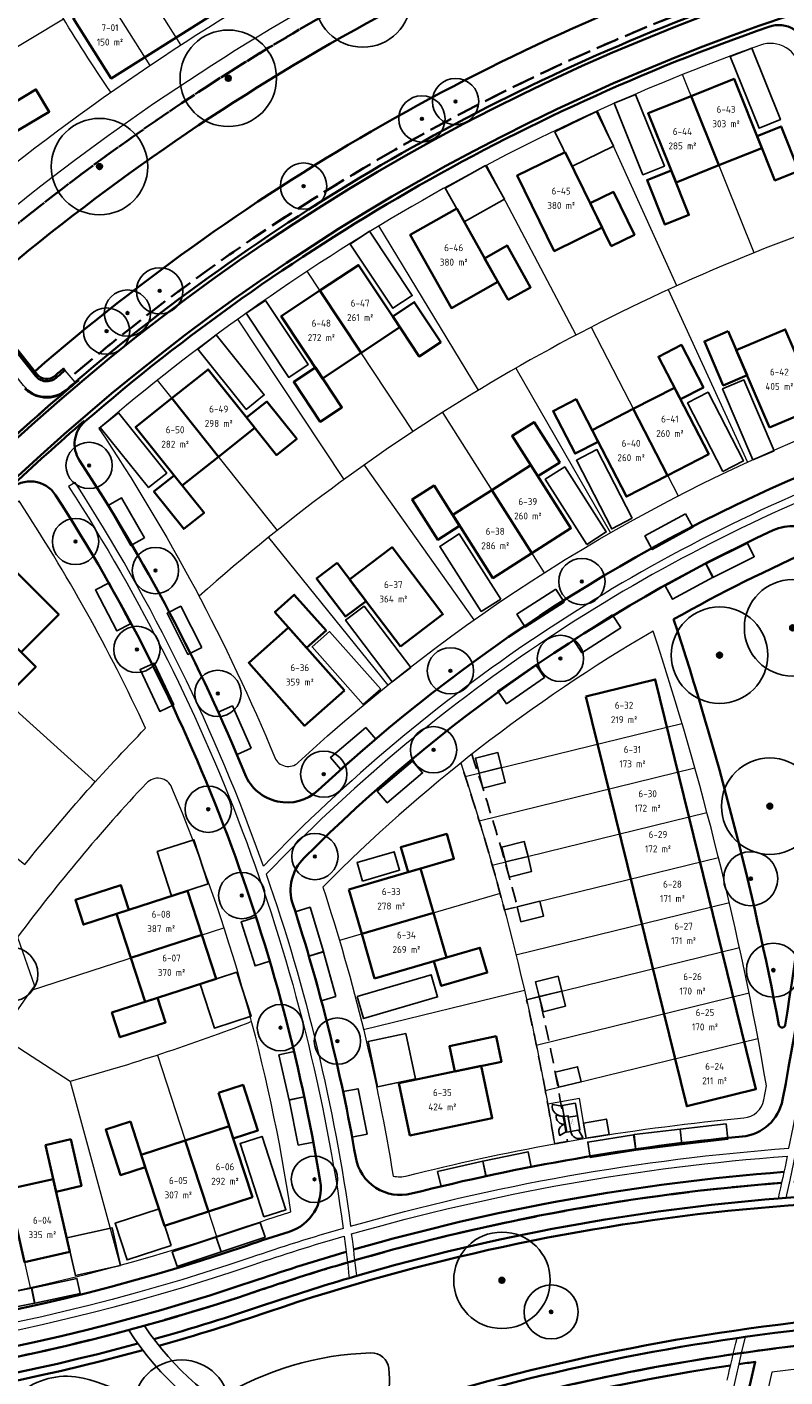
# Model space of a CAD drawing. Extents: x 168179 to 170299, y 448694 to 449599.
# Tile 26 of 32: x 168526 to 168624, y 449308 to 449483. Entities that reach past the tile are written whole.
import ezdxf
from ezdxf.enums import TextEntityAlignment as Align

# ---------------------------------------------------------------- set-up
doc = ezdxf.new("R2010")
doc.units = 0
for name, pattern in [('NLCS-HIDDEN', [4, 2, -2]), ('Stippelfijn', [3, 2, -1]), ('VH-RIJWIELPADBAND', [20, 8, -2, 2, -2, 0, -2, 2, -2])]:
    doc.linetypes.add(name, pattern=pattern)
doc.layers.get('0').update_dxf_attribs({"lineweight": 0})
for name, color, linetype, lineweight in [('N-WE-KG-GRENS_SECTIE-G', 210, 'NLCS-HIDDEN', 35), ('N-WE-VH-VERHARDING_ASFALT_ROOD-G', 10, 'Continuous', 35), ('N04-WE-VH-GOOT-O', 170, 'Continuous', 18), ('N04-WE-VH-KANTOPSLUITING_ACHTERKANTBAND-G', 50, 'Continuous', 35), ('N06-WE-VH-GOOT-O', 170, 'Continuous', 18), ('N06-WE-VH-KANTOPSLUITING_ACHTERKANTBAND-G', 50, 'Continuous', 35), ('N06-WE-VH-VERHARDING-G', 252, 'Continuous', 35), ('N08-WE-VH-KANTOPSLUITING_RIJWIELPADBAND_120X250-G', 253, 'VH-RIJWIELPADBAND', 35), ('N4-WE-OG-TERREIN_GROEN-G', 7, 'Continuous', 25), ('N4-WE-OG-WEG_VOETPAD-G', 7, 'Continuous', 25), ('N6-WE-OG-BEBOUWING_SCHUUR-G', 7, 'Continuous', 25), ('N6-WE-OG-KADASTRAAL_KAVELNUMMER-T18', 7, 'Continuous', 18), ('N6-WE-OG-TOPOGRAFIE_BEBOUWING_TRAFOHUISJE-G', 7, 'Continuous', 25), ('N6-WE-OG-WEG_PARKEERPLAATS_OPENBAAR-G', 253, 'Continuous', 25), ('N6-WE-OG-WEG_PARKEERPLAATS_PRIVE-G', 253, 'Continuous', 25), ('N7-PV-GR-BOOM-S', 90, 'Continuous', 25), ('N7-WE-KG-GRENS_KADASTRAAL-G', 150, 'Continuous', 13), ('N7-WE-OG-KADASTRAAL_KAVELNUMMER-T18', 7, 'Continuous', 18), ('N7-WE-VH-KANTOPSLUITING_ACHTERKANTBAND-G', 50, 'Continuous', 13), ('N8-WE-KW-KUNSTWERK_BRUG_WEGVERKEERSBRUG-G', 170, 'Continuous', 35), ('N8-WE-OG-KADASTRAAL_KAVELNUMMER-T18', 7, 'Continuous', 18), ('N8-WE-OG-KADASTRAAL_KAVELOPPERVLAK-T18', 10, 'Continuous', 18), ('N8-WE-VH-KANTOPSLUITING_ACHTERKANTBAND-G', 50, 'Continuous', 13), ('N8-WE-WH-WATERLIJN-G', 150, 'Continuous', 35)]:
    doc.layers.add(name, color=color, linetype=linetype, lineweight=lineweight)
for name, color, linetype, lineweight, true_color in [('N04-WE-KG-KADASTRAAL-O', 150, 'Continuous', 18, 0x007fff), ('N06-WE-KG-KADASTRAAL-O', 150, 'Continuous', 18, 0x007fff), ('N06-WE-OG-WEG_VOETPAD_ACHTERPAD-G', 6, 'Stippelfijn', 25, 0xff00ff), ('N4-PV-GR-BOOM-S', 3, 'Continuous', 25, 0x00ff00), ('N6-PV-GR-BOOM-S', 3, 'Continuous', 25, 0x00ff00), ('N6-WE-KG-GRENS_KADASTRAAL-G', 150, 'Continuous', 18, 0x007fff), ('N6-WE-KG-KADASTRAAL_BEBOUWING-G', 1, 'Continuous', 35, 0xff0000), ('N7-WE-KG-KADASTRAAL-O', 150, 'Continuous', 18, 0x007fff), ('N7-WE-KG-KADASTRAAL_BEBOUWING-G', 1, 'Continuous', 35, 0xff0000)]:
    doc.layers.add(name, color=color, linetype=linetype, lineweight=lineweight, true_color=true_color)
doc.styles.add('NLCS-ISO-M1000-T18', font='NLCS-ISO.ttf', dxfattribs={"height": 1.8})
doc.styles.get("Standard").update_dxf_attribs({"font": 'iso.shx'})

# ---------------------------------------------------------------- blocks, each defined once
blk = doc.blocks.new('an-bb-sn-opp')
at = {"layer": 'N8-WE-OG-KADASTRAAL_KAVELNUMMER-T18', "style": 'NLCS-ISO-M1000-T18'}
blk.add_attdef('NUMMER', text='', height=1.8, dxfattribs=at).set_placement((0, 1.87), align=Align.MIDDLE)
at = {"layer": 'N8-WE-OG-KADASTRAAL_KAVELOPPERVLAK-T18', "style": 'NLCS-ISO-M1000-T18'}
blk.add_attdef('OPPERVLAK', text='', height=1.8, dxfattribs=at).set_placement((0, -1.87), align=Align.MIDDLE)
blk = doc.blocks.new('SGR-BOOM_01')
at = {"ltscale": 0.1}
h = blk.add_hatch(color=256, dxfattribs=at)
edge = h.paths.add_edge_path()
edge.add_arc((0, 0), 0.15, 0, 360)
for radius in [2.5, 0.045]:
    blk.add_circle((0, 0), radius)
blk.add_circle((0, 0), 0.15, dxfattribs=at)

msp = doc.modelspace()

# ---------------------------------------------------------------- linework, layer by layer
at = {"layer": 'N-WE-KG-GRENS_SECTIE-G', "flags": 128}
for points in [[(168697.42, 449523.48), (168699.9, 449568.34), (168627.4, 449571.66), (168627.31, 449569.51), (168615.17, 449569.66), (168607.36, 449568.14), (168475.91, 449573.78), (168460.88, 449574.42), (168420.22, 449576.17), (168413.8, 449577.83), (168412.86, 449577.85), (168392.94, 449578.66), (168374.12, 449579.43), (168374.36, 449581.94), (168371.89, 449582.02), (168370.03, 449582.07), (168349.92, 449582.78), (168344.26, 449583.02), (168344.3, 449583.9), (168325.22, 449584.67), (168314.7, 449585.24), (168314.63, 449583.99), (168301.32, 449583.84), (168298.45, 449535.35), (168298.21, 449531.38), (168299.46, 449531.32), (168299.09, 449528.37), (168297.45, 449528.25), (168296.15, 449526.28), (168290.42, 449467.99), (168282.87, 449426.34), (168281.4, 449421.36), (168278.4, 449358.95), (168281.05, 449358.72), (168281.03, 449328.58), (168280.74, 449316.47), (168283.27, 449316.34), (168283.4, 449320.07, -0.008112), (168314.09, 449318.2), (168314.09, 449318.32, -0.002738), (168324.29, 449317.48), (168324.28, 449317.36, -0.009935), (168361.71, 449313.31, -0.022016), (168410.95, 449304.52, 0.018736), (168405.93, 449281.88), (168418.37, 449279.6, -0.018927), (168423.27, 449301.61), (168424.38, 449301.33), (168426.17, 449307.81), (168425.05, 449308.09, -0.134676), (168507.05, 449442.69), (168505.99, 449443.81, -0.011255), (168516, 449452.84), (168517.94, 449454.35), (168518.87, 449453.25, -0.097374), (168619.26, 449509.21), (168619.48, 449508.07), (168625.82, 449510.06), (168625.93, 449510.09), (168625.69, 449511.22, -0.061305)], [(168697.42, 449523.48, 0.061305), (168625.69, 449511.22), (168625.93, 449510.09), (168625.82, 449510.06), (168619.48, 449508.07), (168619.26, 449509.21, 0.097374), (168518.87, 449453.25), (168517.94, 449454.35), (168516, 449452.84, 0.011255), (168505.99, 449443.81), (168507.05, 449442.69, 0.134676), (168425.05, 449308.09), (168426.17, 449307.81), (168424.38, 449301.33), (168423.27, 449301.61, 0.086527), (168414.66, 449199.64), (168413.11, 449199.5, 0.01336), (168414.95, 449183.61), (168416.49, 449183.83, 0.06257), (168436.07, 449112.19, -0.030357), (168460.72, 449040.48, -0.062919), (168475.75, 448937.32), (168474.2, 448937.29, -0.009415), (168474.2, 448921.69), (168475.75, 448921.66, -0.05401), (168464.45, 448832.8, 0.032968), (168455.08, 448777.73), (168453.38, 448761.24), (168481.27, 448758.33), (168493.77, 448890.3, 0.090314), (168479.7, 449045.74, 0.030357), (168454.27, 449119.72, -0.061192), (168436.21, 449185.1), (168437.15, 449185.24), (168435.21, 449201.7), (168434.26, 449201.62, -0.084578), (168441.84, 449294.75), (168442.76, 449294.52, -0.008125), (168446.11, 449306.59), (168445.23, 449306.85, -0.12909), (168519.31, 449427.16), (168519.95, 449426.48, -0.015422), (168532.35, 449437.58), (168531.72, 449438.32, -0.091735), (168619.61, 449488.54), (168619.92, 449487.64, -0.011125), (168631.73, 449491.47), (168631.45, 449492.38, -0.059389), (168696.32, 449503.7)], [(168696.32, 449503.7, 0.059389), (168631.45, 449492.38), (168631.73, 449491.47, 0.011125), (168619.92, 449487.64), (168619.61, 449488.54, 0.091735), (168531.72, 449438.32), (168532.35, 449437.58, 0.015422), (168519.95, 449426.48), (168519.31, 449427.16, 0.12909), (168445.23, 449306.85), (168446.11, 449306.59, 0.008125), (168442.76, 449294.52), (168441.84, 449294.75, 0.017206), (168437.75, 449276.05), (168445.08, 449274.71, -0.029125), (168452.55, 449305.33, 0.095354), (168556.03, 449319.67, -0.120793), (168686.78, 449331.13)], [(168686.78, 449331.13, 0.120793), (168556.03, 449319.67, -0.095354), (168452.55, 449305.33, 0.029125), (168445.08, 449274.71, 0.01497), (168442.64, 449258.69, 0.087848), (168535.02, 449285.65, -0.141513), (168685.76, 449312.78)]]:
    msp.add_lwpolyline(points, format="xyb", close=True, dxfattribs=at)
at = {"layer": 'N-WE-KG-GRENS_SECTIE-G'}
msp.add_lwpolyline([(168685.76, 449312.78), (168669.55, 449019.54, -0.099335), (168562.46, 449036.57, 0.071724), (168485.34, 449053.2, -0.015524), (168492.35, 449025.86), (168485.08, 449024.24, 0.012724), (168479.7, 449045.74, 0.030357), (168454.27, 449119.72, -0.061192), (168436.21, 449185.1), (168437.15, 449185.24), (168435.21, 449201.7), (168434.26, 449201.62, -0.067274), (168437.75, 449276.05), (168445.08, 449274.71, 0.01497), (168442.64, 449258.69, 0.087848), (168535.02, 449285.65, -0.141513)], format="xyb", close=True, dxfattribs=at)
at = {"layer": 'N-WE-VH-VERHARDING_ASFALT_ROOD-G', "flags": 128}
msp.add_lwpolyline([(168179.09, 449328.77), (168283.58, 449324.29, -0.02075), (168362.26, 449317.5, -0.028118), (168425.5, 449305.4), (168442.32, 449300.92), (168444.72, 449300.28, -0.251205), (168625.76, 449489.19), (168621.81, 449509.18, 0.015854), (168619.41, 449519.93), (168622.9, 449520.81, -0.006697), (168625.43, 449509.97), (168629.31, 449490.31, -0.062019), (168696.65, 449502.37), (168696.44, 449498.65, 0.516768), (168458.94, 449121.65, -0.030357), (168484.57, 449047.09, -0.090321), (168498.8, 448889.84)], format="xyb", dxfattribs=at)
at = {"layer": 'N04-WE-KG-KADASTRAAL-O'}
msp.add_lwpolyline([(168677.66, 449292.02, 0.012535), (168678.91, 449310.39, 0.052161), (168622.12, 449308.96, 0.04373), (168611.75, 449235.5, 0.02587), (168611.75, 449192.07, -0.005353), (168612.17, 449183.04), (168626.19, 449181.55), (168626.67, 449193.08), (168627.36, 449209.22), (168642.23, 449208.49), (168673.14, 449206.97, 0.001728), (168674.85, 449238.06), (168677.66, 449292.04)], format="xyb", dxfattribs=at)
at = {"layer": 'N04-WE-VH-GOOT-O'}
msp.add_lwpolyline([(168616.35, 449307.94, -0.003248), (168617.62, 449313.39), (168618.68, 449313.54, 0.07387), (168607.5, 449187.86, -0.00967)], format="xyb", dxfattribs=at)
at = {"layer": 'N04-WE-VH-KANTOPSLUITING_ACHTERKANTBAND-G', "flags": 128}
for points in [[(168618.19, 449311.45, -0.061455), (168685.76, 449312.78)], [(168522.44, 449279.82, 0.012564), (168535.02, 449285.65, -0.078387), (168617.12, 449311.3)], [(168522.88, 449278.5, 0.012675), (168535.63, 449284.41, -0.07789), (168616.79, 449309.85)], [(168617.85, 449310.01, -0.001972), (168619.99, 449310.31, 0.072203), (168609.51, 449187.98, -0.00967), (168609.98, 449176.29, -0.088864), (168586.91, 449030.81, -0.00185), (168584.96, 449031.34)]]:
    msp.add_lwpolyline(points, format="xyb", dxfattribs=at)
at = {"layer": 'N06-WE-KG-KADASTRAAL-O', "flags": 128}
for points in [[(168625.81, 449477.87, 0.474287), (168620.65, 449481, 0.092262), (168534.96, 449431.29, -0.049728), (168557.74, 449388.66, 0.523178), (168560.79, 449388, -0.092848), (168629.64, 449431.51, 0.02833)], [(168515.96, 449342.86), (168508.77, 449341.65), (168505.38, 449341.09), (168502.38, 449342.77), (168496.67, 449345.96, -0.041286), (168519.31, 449379.61), (168525.36, 449374.77, -0.0248), (168541.01, 449392.45, 0.036747), (168524.61, 449421.92, 0.116802), (168456.54, 449317.34, 0.509835), (168459.19, 449313.46, 0.089517), (168553.33, 449327.62, -0.006019), (168559.83, 449329.74, 0.062382), (168544.42, 449384.74, 0.543503), (168541.12, 449385.33, 0.027927), (168524.41, 449365.36), (168526.6, 449359.04, 0.021271), (168515.96, 449342.86)]]:
    msp.add_lwpolyline(points, format="xyb", close=True, dxfattribs=at)
msp.add_lwpolyline([(168598.08, 449339.29, -0.018127), (168618.52, 449341.93, 0.334012), (168621.1, 449344.28, 0.001121), (168621.44, 449346.08, 0.036916), (168606.76, 449405.04, 0.065553), (168563.96, 449371.86, -0.039634), (168573.07, 449334.4, 0.117541), (168574.88, 449334.42, -0.017195), (168593.99, 449338.58, -0.017195)], format="xyb", dxfattribs=at)
msp.add_lwpolyline([(168593.99, 449338.59), (168598.08, 449339.29), (168597.2, 449344.43), (168593.11, 449343.73)], close=True, dxfattribs=at)
at = {"layer": 'N06-WE-OG-WEG_VOETPAD_ACHTERPAD-G', "flags": 128}
msp.add_lwpolyline([(168583.26, 449389.07, -0.015818), (168589.16, 449369.3), (168587.5, 449368.9, 0.015319), (168581.84, 449387.94, 0.015319)], format="xyb", dxfattribs=at)
msp.add_lwpolyline([(168593.99, 449338.58, -0.001495), (168595.66, 449338.87, 0.014667), (168592.01, 449357.65), (168590.36, 449357.24, -0.01466)], format="xyb", close=True, dxfattribs=at)
at = {"layer": 'N06-WE-VH-GOOT-O'}
msp.add_lwpolyline([(168456.24, 449308.56, 0.092107), (168554.94, 449322.89, -0.011082), (168566.73, 449326.61, -0.005796), (168567.38, 449321.17), (168568.36, 449321.46, 0.005767), (168567.7, 449326.89, -0.051504), (168624.13, 449336.98, -0.00341), (168622.95, 449331.48), (168623.99, 449331.56, 0.090838), (168629.45, 449480.65), (168628.46, 449480.51, -0.033225), (168632.74, 449425.85, 0.108405), (168556.27, 449374.57, 0.05859), (168531.89, 449424.31), (168531.04, 449423.77, -0.109832), (168566.6, 449327.61, 0.011218), (168554.62, 449323.83, -0.092107), (168456.28, 449309.56)], format="xyb", close=True, dxfattribs=at)
at = {"layer": 'N06-WE-VH-GOOT-O', "flags": 128}
msp.add_lwpolyline([(168567.57, 449327.89, -0.051628), (168624.34, 449338, 0.052923), (168632.75, 449424.78, 0.108555), (168556.64, 449373.51, -0.049573)], format="xyb", close=True, dxfattribs=at)
at = {"layer": 'N06-WE-VH-KANTOPSLUITING_ACHTERKANTBAND-G', "flags": 128}
for points in [[(168619.88, 449487.75, 0.090985), (168533.04, 449438.32), (168532.27, 449437.67)], [(168623.7, 449334.93, 0.051257), (168567.96, 449324.86)], [(168623.4, 449333.52, 0.051089), (168568.13, 449323.48)], [(168566.99, 449324.58, 0.010794), (168555.59, 449320.98, -0.096182), (168451.72, 449306.75, 0.344725), (168450.83, 449306.13, 0.02937), (168443.23, 449275.05, 0.02937)], [(168567.16, 449323.19, 0.010585), (168556.03, 449319.67, -0.095354), (168452.55, 449305.33, 0.029125), (168445.08, 449274.71, 0.029125)]]:
    msp.add_lwpolyline(points, format="xyb", dxfattribs=at)
for points in [[(168626.86, 449480.28, -0.030657), (168631.05, 449430.05, -0.309726), (168628.65, 449426.38, 0.090222), (168563.36, 449384.4, -0.524755), (168553.9, 449386.47, 0.048177), (168532.45, 449427.15, -0.376371), (168533.15, 449432.21, -0.094662), (168621.74, 449483.38, -0.471152)], [(168559.61, 449327.18, 0.005154), (168554.1, 449325.37, -0.090837), (168457.7, 449311.13, -0.506128), (168454.18, 449316.29, -0.11859), (168523.41, 449423.38, -0.470367), (168529.35, 449422.67, -0.102843), (168563.63, 449333.74, -0.372573)], [(168575.46, 449332.12, -0.038595), (168618.3, 449339.52, 0.333885), (168623.53, 449344.28, 0.041891), (168630.67, 449412.65, 0.554468), (168622.31, 449418.11, 0.088245), (168561.51, 449375.61, 0.281841), (168560.08, 449369.64, -0.035399), (168568.23, 449336.81, 0.436587)], [(168609.41, 449406.57, -0.032767), (168623.06, 449353.96, 0.837535), (168623.85, 449353.97, 0.036031), (168629.29, 449412.68, 0.198504), (168628.04, 449415.88, 0.025114)]]:
    msp.add_lwpolyline(points, format="xyb", close=True, dxfattribs=at)
at = {"layer": 'N06-WE-VH-VERHARDING-G'}
for centre, radius, start, end in [((168688.03, 449251.43), 242.66, 130.3793, 133.3639), ((168711.37, 449225.93), 272.73, 130.8256, 133.5901)]:
    msp.add_arc(centre, radius, start, end, dxfattribs=at)
at = {"layer": 'N08-WE-VH-KANTOPSLUITING_RIJWIELPADBAND_120X250-G', "flags": 128}
msp.add_lwpolyline([(168532.35, 449437.58, 0.001813), (168530.82, 449436.28, -0.425248), (168525.08, 449436.82), (168514.64, 449449.92, -0.402178), (168514.9, 449452.68)], format="xyb", dxfattribs=at)
at = {"layer": 'N4-WE-OG-TERREIN_GROEN-G'}
msp.add_lwpolyline([(168569.13, 449299.76, 0.23292), (168572.51, 449309.48, 0.386975), (168570.19, 449311.47, 0.130658), (168550.6, 449305.65, 0.07347), (168550.2, 449305.3)], format="xyb", dxfattribs=at)
msp.add_lwpolyline([(168544.95, 449301.38, 0.139807), (168532.93, 449308.18, 0.223162), (168525.15, 449306.58, 0.262296), (168520.13, 449295.23, 0.386975), (168523.39, 449292.28, 0.13804), (168544.64, 449298.32, 0.470196), (168544.95, 449301.38, 0.139807)], format="xyb", close=True, dxfattribs=at)
at = {"layer": 'N4-WE-OG-WEG_VOETPAD-G', "flags": 128}
for points in [[(168562.23, 449297.33, 0.087963), (168555.82, 449301.96, -0.133909), (168540.85, 449314.99, -0.133909)], [(168560.16, 449296.56, 0.077135), (168554.95, 449300.16, -0.138173), (168538.82, 449314.43, -0.138173)]]:
    msp.add_lwpolyline(points, format="xyb", dxfattribs=at)
at = {"layer": 'N6-WE-KG-GRENS_KADASTRAAL-G', "flags": 128}
for points in [[(168619.83, 449454.08), (168610.56, 449477.19)], [(168609.81, 449449.8), (168599.53, 449472.48)], [(168596.77, 449443.41), (168585.16, 449465.44)], [(168584.12, 449436.26), (168571.23, 449457.57)], [(168575.69, 449430.92), (168561.94, 449451.68)], [(168608.71, 449449.3), (168618.99, 449426.94)], [(168566.73, 449424.7), (168552.95, 449445.47)], [(168598.72, 449444.43), (168610, 449422.56)], [(168558.08, 449418.09), (168542.54, 449437.57)], [(168588.97, 449439.12), (168601.22, 449417.78)], [(168579.46, 449433.37), (168592.66, 449412.61)], [(168569.31, 449426.55), (168583.53, 449406.48)], [(168556.91, 449417.17), (168572.37, 449398.03)], [(168534.48, 449385.49), (168510.34, 449407.26)], [(168582.42, 449386.18), (168610.49, 449393.08)], [(168584.22, 449380.45), (168612.15, 449387.3)], [(168585.92, 449374.69), (168613.73, 449381.51)], [(168587.5, 449368.9), (168615.22, 449375.7)], [(168586.94, 449371.02), (168566.12, 449364.94)], [(168588.99, 449363.08), (168616.63, 449369.87)], [(168526.21, 449358.5), (168551.16, 449366.59)], [(168590.36, 449357.24), (168617.95, 449364.01)], [(168590.09, 449358.43), (168569.25, 449353.36)], [(168591.62, 449351.37), (168619.18, 449358.14)], [(168592.78, 449345.48), (168620.33, 449352.24)], [(168542.54, 449350.06), (168550.2, 449326.58)], [(168519.57, 449348.7), (168526.07, 449319.93)], [(168531.22, 449346.67), (168537.73, 449322.84)]]:
    msp.add_lwpolyline(points, dxfattribs=at)
for points in [[(168628.17, 449457.25, 0.095796), (168547.93, 449409.56, 0.095796)], [(168581.84, 449387.94, -0.039247), (168593.99, 449338.58, -12.92143)], [(168554.74, 449354.41, -0.025466), (168531.22, 449346.67), (168522.09, 449352.55)]]:
    msp.add_lwpolyline(points, format="xyb", dxfattribs=at)
at = {"layer": 'N6-WE-KG-KADASTRAAL_BEBOUWING-G', "flags": 128}
for points in [[(168611.68, 449474.4), (168617.25, 449476.64), (168620.85, 449467.66), (168615.28, 449465.42)], [(168611.68, 449474.4), (168606.11, 449472.17), (168609.72, 449463.19), (168615.28, 449465.42)], [(168620.23, 449469.21), (168623.34, 449470.46), (168625.65, 449464.71), (168622.54, 449463.46)], [(168595.35, 449467.13), (168589.15, 449464.1), (168593.95, 449454.31), (168600.15, 449457.34)], [(168609.09, 449464.75), (168605.97, 449463.5), (168608.28, 449457.74), (168611.4, 449458.99)], [(168601.33, 449454.94), (168604.34, 449456.42), (168601.61, 449461.98), (168598.6, 449460.51)], [(168581.31, 449459.8), (168575.29, 449456.42), (168580.63, 449446.92), (168586.65, 449450.3)], [(168587.96, 449447.96), (168590.89, 449449.6), (168587.85, 449455.01), (168584.92, 449453.36)], [(168563.6, 449449.18), (168568.6, 449452.49), (168573.94, 449444.42), (168568.94, 449441.11)], [(168563.6, 449449.18), (168558.59, 449445.87), (168563.94, 449437.8), (168568.94, 449441.11)], [(168573.02, 449445.82), (168575.82, 449447.68), (168579.24, 449442.51), (168576.44, 449440.65)], [(168616.48, 449443.9), (168613.39, 449442.59), (168615.83, 449436.88), (168618.92, 449438.2)], [(168621.81, 449431.42), (168628.16, 449434.12), (168623.88, 449444.15), (168617.53, 449441.44)], [(168610.29, 449435.09), (168613.27, 449436.63), (168610.43, 449442.14), (168607.45, 449440.6)], [(168544.41, 449435.22), (168549.1, 449438.96), (168555.14, 449431.4), (168550.45, 449427.65)], [(168563.01, 449439.2), (168560.21, 449437.34), (168563.63, 449432.17), (168566.43, 449434.03)], [(168608.62, 449425.23), (168613.96, 449427.98), (168609.52, 449436.58), (168604.19, 449433.83)], [(168544.41, 449435.22), (168539.72, 449431.48), (168545.76, 449423.91), (168550.45, 449427.65)], [(168554.09, 449432.71), (168556.72, 449434.8), (168560.58, 449429.96), (168557.96, 449427.86)], [(168599.62, 449429.59), (168596.64, 449428.05), (168593.8, 449433.56), (168596.78, 449435.1)], [(168608.62, 449425.23), (168603.29, 449422.48), (168598.85, 449431.09), (168604.19, 449433.83)], [(168591.82, 449425.11), (168594.65, 449426.91), (168591.33, 449432.14), (168588.49, 449430.34)], [(168591.05, 449415.14), (168596.11, 449418.36), (168590.92, 449426.53), (168585.85, 449423.31)], [(168544.71, 449425.23), (168542.09, 449423.13), (168545.95, 449418.28), (168548.58, 449420.38)], [(168581.69, 449418.67), (168578.86, 449416.87), (168575.53, 449422.1), (168578.37, 449423.9)], [(168591.05, 449415.14), (168585.99, 449411.92), (168580.79, 449420.09), (168585.85, 449423.31)], [(168522.04, 449414.88), (168529.75, 449407.18), (168524.88, 449402.3), (168517.17, 449410)], [(168574.03, 449403.05), (168579.53, 449407.22), (168572.94, 449415.91), (168567.44, 449411.74)], [(168565.83, 449413.88), (168563.15, 449411.85), (168566.89, 449406.91), (168569.57, 449408.94)], [(168561.87, 449402.87), (168564.38, 449405.1), (168560.27, 449409.74), (168557.76, 449407.51)], [(168520.01, 449402.41), (168522.39, 449404.79), (168526.77, 449400.41), (168524.4, 449398.03)], [(168566.77, 449397.35), (168559.54, 449405.51), (168554.37, 449400.93), (168561.61, 449392.77)], [(168598.05, 449396.56), (168611.1, 449343.44), (168620.08, 449345.64), (168607.04, 449398.77)], [(168575, 449373.78), (168580.95, 449375.52), (168580.01, 449378.74), (168574.06, 449377.01)], [(168567.32, 449371.54), (168576.61, 449374.25), (168578.29, 449368.5), (168569, 449365.78)], [(168538.85, 449368.91), (168537.81, 449372.1), (168531.91, 449370.19), (168532.95, 449366.99)], [(168546.45, 449371.38), (168548.31, 449365.67), (168539.1, 449362.68), (168537.25, 449368.39)], [(168570.68, 449360.02), (168579.98, 449362.74), (168578.29, 449368.5), (168569, 449365.78)], [(168550.16, 449359.96), (168548.31, 449365.67), (168539.1, 449362.68), (168540.95, 449356.97)], [(168578.36, 449362.26), (168584.31, 449364), (168585.26, 449360.78), (168579.3, 449359.04)], [(168542.55, 449357.49), (168543.59, 449354.3), (168537.69, 449352.38), (168536.65, 449355.58)], [(168581.05, 449347.95), (168587.11, 449349.22), (168586.42, 449352.51), (168580.36, 449351.23)], [(168573.83, 449346.43), (168584.49, 449348.67), (168585.91, 449341.92), (168575.25, 449339.67)], [(168550.44, 449345.17), (168553.64, 449346.21), (168555.56, 449340.32), (168552.37, 449339.28)], [(168539.04, 449341.45), (168535.84, 449340.41), (168537.77, 449334.51), (168540.96, 449335.55)], [(168546.14, 449339.01), (168551.85, 449340.88), (168554.85, 449331.67), (168549.15, 449329.81)], [(168531.32, 449339.16), (168528.05, 449338.42), (168529.41, 449332.37), (168532.69, 449333.11)], [(168546.14, 449339.01), (168540.44, 449337.15), (168543.44, 449327.95), (168549.15, 449329.81)], [(168529.04, 449334.01), (168531.18, 449324.57), (168525.32, 449323.25), (168523.19, 449332.69)]]:
    msp.add_lwpolyline(points, close=True, dxfattribs=at)
at = {"layer": 'N6-WE-OG-BEBOUWING_SCHUUR-G', "flags": 128}
for points in [[(168584.21, 449386.62), (168583.73, 449388.56), (168586.64, 449389.28), (168587.12, 449387.34)], [(168584.68, 449384.68), (168584.21, 449386.62), (168587.12, 449387.34), (168587.6, 449385.4)], [(168587.63, 449375.11), (168587.16, 449377.05), (168590.07, 449377.76), (168590.55, 449375.82)], [(168588.11, 449373.16), (168587.63, 449375.11), (168590.55, 449375.82), (168591.02, 449373.88)], [(168589.63, 449367.36), (168589.16, 449369.3), (168592.07, 449370.02), (168592.55, 449368.08)], [(168592.01, 449357.65), (168591.53, 449359.59), (168594.45, 449360.3), (168594.92, 449358.36)], [(168592.49, 449355.7), (168592.01, 449357.65), (168594.92, 449358.36), (168595.4, 449356.42)], [(168594.53, 449345.91), (168594.06, 449347.85), (168596.97, 449348.57), (168597.45, 449346.63)], [(168598.08, 449339.29), (168597.75, 449341.26), (168600.7, 449341.77), (168601.04, 449339.79)]]:
    msp.add_lwpolyline(points, close=True, dxfattribs=at)
at = {"layer": 'N6-WE-OG-TOPOGRAFIE_BEBOUWING_TRAFOHUISJE-G', "ltscale": 0.05, "flags": 128}
for points in [[(168594.96, 449343.45), (168593.7, 449343.68, 0.52322), (168595.18, 449342.19, 0.52322)], [(168595.2, 449342.08), (168594.2, 449342.27, 0.510916), (168595.36, 449341.15, -0.439499)], [(168595.52, 449340.16), (168594.66, 449339.67, -0.523071), (168595.36, 449341.14, -1.036718)], [(168597.13, 449340.31), (168597.66, 449339.39, -0.52074), (168596.1, 449340.13)]]:
    msp.add_lwpolyline(points, format="xyb", dxfattribs=at)
at = {"layer": 'N6-WE-OG-TOPOGRAFIE_BEBOUWING_TRAFOHUISJE-G', "flags": 128}
msp.add_lwpolyline([(168594.98, 449343.54), (168596.67, 449343.83), (168596.69, 449343.82), (168597.27, 449340.38), (168597.26, 449340.37), (168595.57, 449340.08), (168595.56, 449340.09), (168594.97, 449343.52)], close=True, dxfattribs=at)
for points in [[(168595.21, 449342.13), (168595.73, 449342.22), (168595.76, 449342.01), (168596.96, 449342.22)], [(168595.76, 449342.01), (168596.08, 449340.17)]]:
    msp.add_lwpolyline(points, dxfattribs=at)
at = {"layer": 'N6-WE-OG-WEG_PARKEERPLAATS_OPENBAAR-G', "flags": 128}
for points in [[(168540.85, 449417.12), (168537.87, 449422.33), (168536.14, 449421.34), (168539.11, 449416.13)], [(168610.95, 449420.25), (168605.69, 449417.37), (168606.65, 449415.61), (168611.91, 449418.49)], [(168618.96, 449416.45), (168613.6, 449413.77), (168614.49, 449411.98), (168619.86, 449414.67)], [(168613.59, 449413.78), (168608.32, 449410.92), (168609.27, 449409.16), (168614.54, 449412.03)], [(168539.07, 449405.99), (168536.28, 449411.3), (168534.51, 449410.37), (168537.3, 449405.06)], [(168594.16, 449410.47), (168589.1, 449407.24), (168590.18, 449405.55), (168595.23, 449408.79)], [(168548.28, 449402.93), (168545.56, 449408.27), (168543.78, 449407.36), (168546.5, 449402.02)], [(168601.47, 449407.16), (168596.42, 449403.92), (168597.51, 449402.23), (168602.55, 449405.48)], [(168544.66, 449395.47), (168542.1, 449400.9), (168540.29, 449400.04), (168542.85, 449394.62)], [(168591.56, 449400.68), (168586.63, 449397.26), (168587.77, 449395.62), (168592.7, 449399.03)], [(168554.68, 449389.86), (168552.25, 449395.34), (168550.42, 449394.53), (168552.85, 449389.05)], [(168569.54, 449392.56), (168564.97, 449388.67), (168566.26, 449387.15), (168570.83, 449391.03)], [(168575.59, 449388.19), (168571.02, 449384.3), (168572.31, 449382.78), (168576.88, 449386.66)], [(168564.05, 449363.5), (168562.31, 449369.24), (168560.39, 449368.66), (168562.14, 449362.92)], [(168557.09, 449362.24), (168555.29, 449367.97), (168553.39, 449367.37), (168555.19, 449361.64)], [(168565.67, 449357.67), (168564.07, 449363.45), (168562.14, 449362.92), (168563.74, 449357.13)], [(168561.55, 449344.68), (168560.24, 449350.54), (168558.28, 449350.1), (168559.6, 449344.25)], [(168569.69, 449339.83), (168568.54, 449345.72), (168566.58, 449345.34), (168567.72, 449339.45)], [(168562.74, 449338.8), (168561.55, 449344.68), (168559.59, 449344.29), (168560.78, 449338.41)], [(168598.59, 449336.82), (168604.52, 449337.77), (168604.2, 449339.74), (168598.28, 449338.8)], [(168604.52, 449337.77), (168610.48, 449338.47), (168610.24, 449340.46), (168604.28, 449339.76)], [(168610.48, 449338.47), (168616.43, 449339.17), (168616.2, 449341.16), (168610.24, 449340.46)], [(168579.3, 449333.02), (168585.14, 449334.4), (168584.68, 449336.34), (168578.84, 449334.97)], [(168585.08, 449334.38), (168590.96, 449335.59), (168590.56, 449337.54), (168584.68, 449336.34)], [(168550.79, 449324.57), (168556.48, 449326.47), (168555.85, 449328.37), (168550.16, 449326.47)], [(168545.09, 449322.68), (168550.79, 449324.57), (168550.16, 449326.47), (168544.46, 449324.57)], [(168526.67, 449317.91), (168532.53, 449319.17), (168532.11, 449321.12), (168526.25, 449319.86)], [(168520.71, 449316.74), (168526.6, 449317.9), (168526.21, 449319.86), (168520.32, 449318.7)]]:
    msp.add_lwpolyline(points, close=True, dxfattribs=at)
at = {"layer": 'N6-WE-OG-WEG_PARKEERPLAATS_PRIVE-G', "flags": 128}
for points in [[(168616.74, 449479.51), (168619.53, 449480.62), (168623.25, 449471.34), (168620.47, 449470.23)], [(168604.49, 449474.59), (168601.71, 449473.48), (168605.43, 449464.19), (168608.22, 449465.31)], [(168594.01, 449469.76), (168599.4, 449472.4), (168601.6, 449467.91), (168596.21, 449465.27)], [(168579.81, 449462.44), (168585.04, 449465.38), (168587.49, 449461.02), (168582.26, 449458.08)], [(168567.52, 449455.21), (168570.02, 449456.87), (168575.55, 449448.54), (168573.05, 449446.88)], [(168556.53, 449447.91), (168554.03, 449446.25), (168559.56, 449437.92), (168562.06, 449439.58)], [(168547.79, 449441.58), (168550.13, 449443.45), (168556.38, 449435.65), (168554.04, 449433.77)], [(168619.68, 449427.24), (168622.43, 449428.42), (168618.51, 449437.61), (168615.75, 449436.44)], [(168615.79, 449425.73), (168618.46, 449427.1), (168613.87, 449435.99), (168611.21, 449434.61)], [(168537.49, 449433.32), (168535.14, 449431.45), (168541.4, 449423.64), (168543.74, 449425.52)], [(168604.06, 449419.67), (168601.4, 449418.29), (168596.81, 449427.18), (168599.48, 449428.56)], [(168598.15, 449416.28), (168600.68, 449417.89), (168595.31, 449426.33), (168592.78, 449424.72)], [(168587.01, 449409.19), (168584.48, 449407.58), (168579.11, 449416.02), (168581.64, 449417.63)], [(168572.96, 449398.48), (168575.35, 449400.3), (168569.32, 449408.27), (168566.92, 449406.46)], [(168571.46, 449397.5), (168569.21, 449395.51), (168562.58, 449402.99), (168564.82, 449404.98)], [(168549.12, 449372.28), (168547.27, 449377.99), (168542.52, 449376.45), (168544.37, 449370.74)], [(168569.1, 449372.63), (168568.4, 449375.03), (168573.2, 449376.43), (168573.9, 449374.03)], [(168552.83, 449360.82), (168554.68, 449355.11), (168549.92, 449353.57), (168548.07, 449359.28)], [(168568.4, 449357.69), (168569.24, 449354.81), (168578.84, 449357.61), (168578, 449360.49)], [(168571.07, 449345.96), (168569.83, 449351.83), (168574.72, 449352.86), (168575.96, 449346.99)], [(168556.34, 449329.09), (168559.19, 449330.02), (168556.09, 449339.53), (168553.24, 449338.6)], [(168544.3, 449325.38), (168538.6, 449323.52), (168537.05, 449328.27), (168542.75, 449330.13)], [(168537.76, 449322.81), (168531.91, 449321.49), (168530.81, 449326.37), (168536.66, 449327.69)]]:
    msp.add_lwpolyline(points, close=True, dxfattribs=at)
at = {"layer": 'N7-WE-KG-GRENS_KADASTRAAL-G', "flags": 128}
for points in [[(168545.59, 449481.02), (168532.52, 449501.75)], [(168541.59, 449478.37), (168528.51, 449499.11)], [(168508.96, 449471.52), (168530.38, 449484.4)]]:
    msp.add_lwpolyline(points, dxfattribs=at)
msp.add_lwpolyline([(168536.52, 449474.89, -0.032868), (168523.95, 449495.99, -0.032868)], format="xyb", dxfattribs=at)
at = {"layer": 'N7-WE-KG-KADASTRAAL-O', "flags": 128}
msp.add_lwpolyline([(168522.21, 449494.78, -0.037469), (168511.24, 449520.85), (168511.24, 449520.85), (168489.42, 449513.88, 0.071886), (168516.64, 449459.67, -0.096552), (168618.68, 449515.7, 0.023633), (168607.97, 449552.92), (168479.62, 449559.56, 0.04934), (168487.9, 449518.64), (168509.72, 449525.61, -0.008181), (168508, 449531.56), (168574.72, 449528.1), (168574.55, 449524.83, 0.045999)], format="xyb", close=True, dxfattribs=at)
at = {"layer": 'N7-WE-KG-KADASTRAAL_BEBOUWING-G', "flags": 128}
for points in [[(168556.58, 449500.25), (168561.51, 449492.43), (168536.56, 449476.69), (168531.63, 449484.51)], [(168521.49, 449472.05), (168526.8, 449475.25), (168528.53, 449472.37), (168523.22, 449469.18)]]:
    msp.add_lwpolyline(points, close=True, dxfattribs=at)
at = {"layer": 'N7-WE-VH-KANTOPSLUITING_ACHTERKANTBAND-G', "flags": 128}
msp.add_lwpolyline([(168619.48, 449508.07), (168619.08, 449510.14, 0.450452), (168617.91, 449510.82, 0.096715), (168517.61, 449454.74), (168517.94, 449454.35)], format="xyb", dxfattribs=at)
at = {"layer": 'N8-WE-KW-KUNSTWERK_BRUG_WEGVERKEERSBRUG-G', "flags": 128}
msp.add_lwpolyline([(168519.61, 449452.37, 0.001264), (168518.47, 449451.4, 0.404002), (168518.22, 449448.8), (168526.73, 449438.13, 0.425001), (168529.42, 449437.87, -0.001343), (168530.56, 449438.84), (168530.37, 449439.07, 0.001343), (168529.23, 449438.1, -0.425001), (168526.96, 449438.31), (168518.46, 449448.99, -0.404002), (168518.67, 449451.17, -0.001264), (168519.81, 449452.14)], format="xyb", close=True, dxfattribs=at)
at = {"layer": 'N8-WE-VH-KANTOPSLUITING_ACHTERKANTBAND-G', "flags": 128}
msp.add_lwpolyline([(168532.27, 449437.67, 0.001813), (168530.74, 449436.37, -0.425248), (168525.18, 449436.89), (168514.74, 449450, -0.402178), (168514.98, 449452.59, -0.402178)], format="xyb", dxfattribs=at)
msp.add_lwpolyline([(168530.56, 449438.84), (168531.86, 449437.32)], dxfattribs=at)
at = {"layer": 'N8-WE-WH-WATERLIJN-G'}
for points in [[(168619.77, 449505.59, 0.099479), (168518.85, 449448.49)], [(168526.65, 449438.71, -0.098563), (168622.21, 449493.23, -0.098563)]]:
    msp.add_lwpolyline(points, format="xyb", dxfattribs=at)
at = {"layer": 'N8-WE-WH-WATERLIJN-G', "flags": 128}
for points in [[(168542.74, 449312.4, 0.013365), (168557, 449316.83, -0.115931), (168681.15, 449328.91), (168681.2, 449329.91, 0.05244), (168623.99, 449331.56), (168622.95, 449331.48, 0.050847), (168568.36, 449321.46), (168567.38, 449321.17, 0.010265), (168556.68, 449317.78, -0.013729), (168542.08, 449313.25, -0.013729)], [(168560.59, 449298.86, -0.053072), (168617.62, 449313.39), (168618.68, 449313.54, -0.05569), (168680.39, 449315.29), (168680.45, 449316.29, 0.110581), (168559.68, 449299.59)], [(168540.01, 449312.68, -0.077235), (168455.04, 449303.2), (168454.74, 449302.22, 0.077815), (168540.65, 449311.82)]]:
    msp.add_lwpolyline(points, format="xyb", dxfattribs=at)

# ---------------------------------------------------------------- block references
at = {"layer": 'N4-PV-GR-BOOM-S'}
for p, xscale, yscale, zscale in [((168587.17, 449320.88), 2.5, 2.5, 2.5), ((168593.54, 449316.78), 1.4, 1.4, 1.4), ((168545.66, 449304.31), 2.5, 2.5, 2.5)]:
    msp.add_blockref('SGR-BOOM_01', p, dxfattribs=dict(at, xscale=xscale, yscale=yscale, zscale=zscale))
at = {"layer": 'N6-PV-GR-BOOM-S'}
for p, xscale, yscale, zscale in [((168581.16, 449473.68), 1.2, 1.2, 1.2), ((168576.81, 449471.44), 1.2, 1.2, 1.2), ((168561.48, 449462.72), 1.2, 1.2, 1.2), ((168542.83, 449449.15), 1.2, 1.2, 1.2), ((168538.66, 449446.27), 1.2, 1.2, 1.2), ((168535.96, 449443.93), 1.2, 1.2, 1.2), ((168533.69, 449426.51), 1.2, 1.2, 1.2), ((168531.93, 449416.65), 1.2, 1.2, 1.2), ((168542.28, 449412.88), 1.2, 1.2, 1.2), ((168597.52, 449411.46), 1.2, 1.2, 1.2), ((168624.82, 449405.46), 2.5, 2.5, 2.5), ((168615.36, 449401.92), 2.5, 2.5, 2.5), ((168539.89, 449402.66), 1.2, 1.2, 1.2), ((168594.74, 449401.5), 1.2, 1.2, 1.2), ((168580.49, 449399.89), 1.2, 1.2, 1.2), ((168550.37, 449396.96), 1.2, 1.2, 1.2), ((168578.32, 449389.65), 1.2, 1.2, 1.2), ((168564.08, 449386.49), 1.2, 1.2, 1.2), ((168621.86, 449382.34), 2.5, 2.5, 2.5), ((168549.13, 449381.94), 1.2, 1.2, 1.2), ((168562.94, 449375.81), 1.2, 1.2, 1.2), ((168619.4, 449372.94), 1.4, 1.4, 1.4), ((168553.46, 449370.75), 1.2, 1.2, 1.2), ((168523.56, 449360.57), 1.4, 1.4, 1.4), ((168622.33, 449361.08), 1.4, 1.4, 1.4), ((168558.48, 449353.63), 1.2, 1.2, 1.2), ((168565.85, 449351.89), 1.2, 1.2, 1.2), ((168562.88, 449333.97), 1.2, 1.2, 1.2)]:
    msp.add_blockref('SGR-BOOM_01', p, dxfattribs=dict(at, xscale=xscale, yscale=yscale, zscale=zscale))
at = {"layer": 'N6-WE-OG-KADASTRAAL_KAVELNUMMER-T18', "xscale": 0.5, "yscale": 0.5, "zscale": 0.5}
for p, values in [((168616.2, 449471.74), {'NUMMER': '6-43', 'OPPERVLAK': '303 m²'}), ((168610.55, 449468.87), {'NUMMER': '6-44', 'OPPERVLAK': '285 m²'}), ((168594.84, 449461.15), {'NUMMER': '6-45', 'OPPERVLAK': '380 m²'}), ((168580.92, 449453.8), {'NUMMER': '6-46', 'OPPERVLAK': '380 m²'}), ((168568.8, 449446.62), {'NUMMER': '6-47', 'OPPERVLAK': '261 m²'}), ((168563.77, 449444.02), {'NUMMER': '6-48', 'OPPERVLAK': '272 m²'}), ((168623.11, 449437.69), {'NUMMER': '6-42', 'OPPERVLAK': '405 m²'}), ((168550.48, 449432.89), {'NUMMER': '6-49', 'OPPERVLAK': '298 m²'}), ((168608.93, 449431.59), {'NUMMER': '6-41', 'OPPERVLAK': '260 m²'}), ((168544.83, 449430.2), {'NUMMER': '6-50', 'OPPERVLAK': '282 m²'}), ((168603.9, 449428.45), {'NUMMER': '6-40', 'OPPERVLAK': '260 m²'}), ((168590.52, 449420.9), {'NUMMER': '6-39', 'OPPERVLAK': '260 m²'}), ((168586.3, 449417.04), {'NUMMER': '6-38', 'OPPERVLAK': '286 m²'}), ((168573.1, 449410.13), {'NUMMER': '6-37', 'OPPERVLAK': '364 m²'}), ((168560.98, 449399.37), {'NUMMER': '6-36', 'OPPERVLAK': '359 m²'}), ((168602.99, 449394.49), {'NUMMER': '6-32', 'OPPERVLAK': '219 m²'}), ((168604.07, 449388.76), {'NUMMER': '6-31', 'OPPERVLAK': '173 m²'}), ((168606.04, 449383.02), {'NUMMER': '6-30', 'OPPERVLAK': '172 m²'}), ((168607.38, 449377.74), {'NUMMER': '6-29', 'OPPERVLAK': '172 m²'}), ((168609.26, 449371.3), {'NUMMER': '6-28', 'OPPERVLAK': '171 m²'}), ((168572.82, 449370.33), {'NUMMER': '6-33', 'OPPERVLAK': '278 m²'}), ((168543.02, 449367.4), {'NUMMER': '6-08', 'OPPERVLAK': '387 m²'}), ((168574.79, 449364.7), {'NUMMER': '6-34', 'OPPERVLAK': '269 m²'}), ((168610.7, 449365.84), {'NUMMER': '6-27', 'OPPERVLAK': '171 m²'}), ((168544.36, 449361.72), {'NUMMER': '6-07', 'OPPERVLAK': '370 m²'}), ((168611.86, 449359.31), {'NUMMER': '6-26', 'OPPERVLAK': '170 m²'}), ((168613.47, 449354.66), {'NUMMER': '6-25', 'OPPERVLAK': '170 m²'}), ((168614.72, 449347.68), {'NUMMER': '6-24', 'OPPERVLAK': '211 m²'}), ((168579.45, 449344.29), {'NUMMER': '6-35', 'OPPERVLAK': '424 m²'}), ((168551.29, 449334.66), {'NUMMER': '6-06', 'OPPERVLAK': '292 m²'}), ((168545.24, 449332.88), {'NUMMER': '6-05', 'OPPERVLAK': '307 m²'}), ((168527.63, 449327.73), {'NUMMER': '6-04', 'OPPERVLAK': '335 m²'})]:
    msp.add_blockref('an-bb-sn-opp', p, dxfattribs=at).add_auto_attribs(values)
at = {"layer": 'N7-PV-GR-BOOM-S', "xscale": 2.5, "yscale": 2.5, "zscale": 2.5}
for p in [(168569.15, 449486.98), (168551.72, 449476.7), (168535.03, 449465.25)]:
    msp.add_blockref('SGR-BOOM_01', p, dxfattribs=at)
at = {"layer": 'N7-WE-OG-KADASTRAAL_KAVELNUMMER-T18', "xscale": 0.5, "yscale": 0.5, "zscale": 0.5}
msp.add_blockref('an-bb-sn-opp', (168536.39, 449482.33), dxfattribs=at).add_auto_attribs({'NUMMER': '7-01', 'OPPERVLAK': '150 m²'})

# ---------------------------------------------------------------- texts
at = {"layer": 'N6-WE-OG-TOPOGRAFIE_BEBOUWING_TRAFOHUISJE-G'}
for tag, text, p in [('PACTO-25', 'PACTO-25', (168596.17, 449341.32)), ('COMPACTSTATION', 'Compactstation', (168596.36, 449341.36))]:
    msp.add_attdef(tag, text=text, height=0.08, rotation=279.7, dxfattribs=at).set_placement(p, align=Align.MIDDLE_CENTER)

doc.saveas('drawing.dxf')
